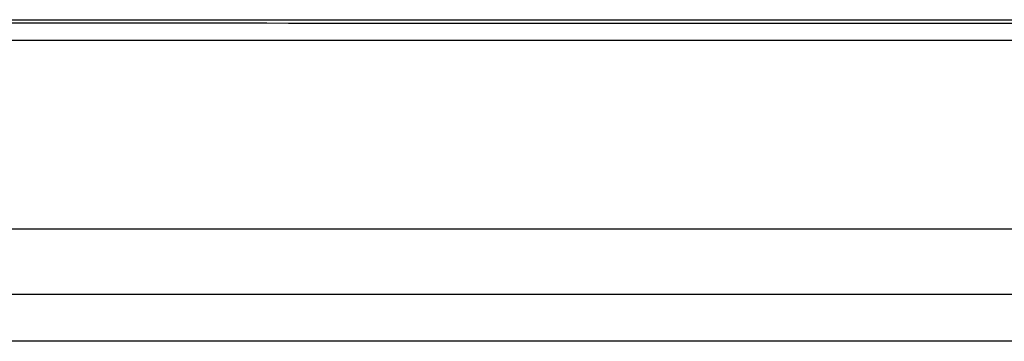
# Model space of a CAD drawing. Header units: millimetres. Extents: x 7146 to 9164, y -1568 to -663.
# Tile 102 of 187: x 7415 to 7452, y -1155 to -1143. Entities that reach past the tile are written whole.
import ezdxf

# ---------------------------------------------------------------- set-up
doc = ezdxf.new("R2010")
doc.units = ezdxf.units.MM
doc.header["$LTSCALE"] = 3

msp = doc.modelspace()

# ---------------------------------------------------------------- linework, layer by layer
at = {"linetype": 'Continuous', "lineweight": 30}
for p, q in [((7221.937, -1143.12), (7507.937, -1143.12)), ((7499.937, -1151.12), (7367.93, -1151.12)), ((7496.223, -1153.62), (7233.651, -1153.62)), ((7494.435, -1155.407), (7235.439, -1155.407))]:
    msp.add_line(p, q, dxfattribs=at)
at = {"linetype": 'Continuous', "lineweight": 30, "flags": 128}
msp.add_lwpolyline([(7507.135, -1143.922), (7507.135, -1143.922), (7505.135, -1143.922), (7497.135, -1143.922), (7465.135, -1143.92), (7337.135, -1143.918), (7279.95, -1143.92), (7233.589, -1143.922), (7222.739, -1143.922), (7222.739, -1143.922)], dxfattribs=at)
at = {"linetype": 'Continuous', "lineweight": 30}
msp.add_open_spline([(7222.412, -1143.243), (7223.223, -1143.245), (7225.005, -1143.248), (7228.731, -1143.243), (7243.592, -1143.249), (7305.265, -1143.237), (7382.537, -1143.242), (7454.945, -1143.248), (7481.945, -1143.241), (7493.765, -1143.249), (7500.86, -1143.26), (7505.58, -1143.248), (7507.937, -1143.243)], degree=3, knots=[0, 0, 0, 0, 0.0085244, 0.0187377, 0.0391506, 0.1646613, 0.6667043, 0.8509736, 0.9254661, 0.9503345, 0.9752021, 1, 1, 1, 1], dxfattribs=at)

doc.saveas('drawing.dxf')
